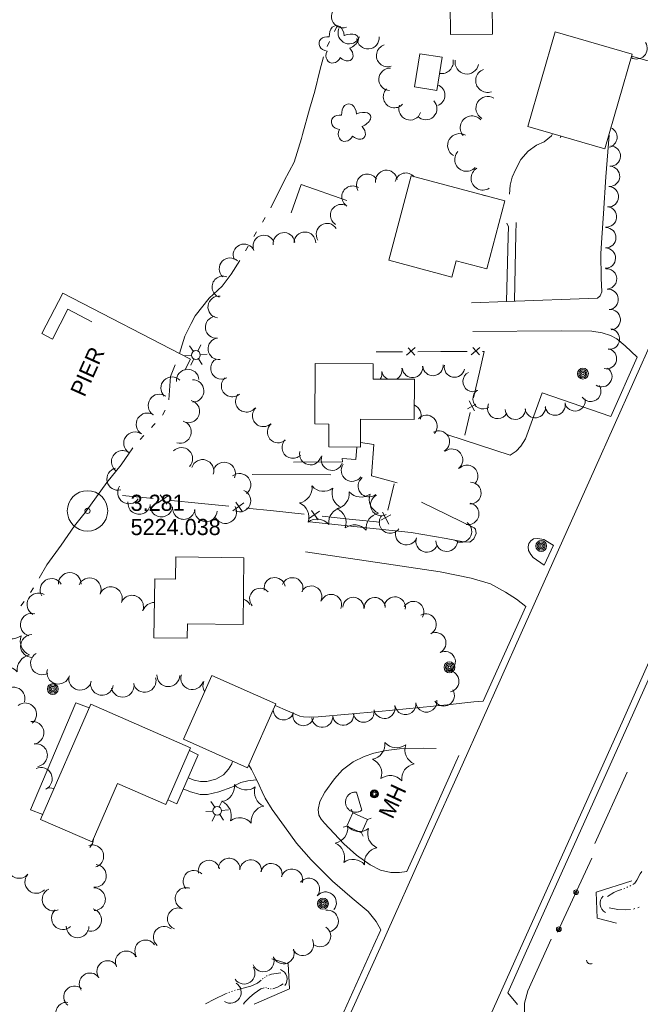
# Model space of a CAD drawing. Header units: feet. Extents: x 189933 to 191892, y 261782 to 262933.
# Tile 4 of 7: x 191139 to 191370, y 262130 to 262496. Entities that reach past the tile are written whole.
import ezdxf
from ezdxf.enums import TextEntityAlignment as Align

# ---------------------------------------------------------------- set-up
doc = ezdxf.new("R2010")
doc.units = ezdxf.units.FT
doc.header["$MEASUREMENT"] = 0
for name, pattern in [('DGN Style 3', [136.13208, 97.2372, -38.89488]), ('DGN Style 4', [155.676757, 77.78976, -38.89488, 0.097237, -38.89488]), ('DGN Style 5', [68.06604, 29.17116, -38.89488]), ('DGN Style 6', [184.945154, 0.097237, -38.89488, 68.06604, -38.89488, 0.097237, -38.89488])]:
    doc.linetypes.add(name, pattern=pattern)
for name, color, linetype, lineweight in [('E_BMGRD', 3, 'Egr', 0), ('E_DRN_Grate', 140, 'Continuous', 0), ('E_DWY', 3, 'DGN Style 3', 0), ('E_LAND_Vegetation', 20, 'Continuous', 0), ('E_MAP_PassPoints', 43, 'Continuous', 0), ('E_MISCPROP', 43, 'Continuous', 0), ('E_MISCPROP_HvyDash', 251, 'DGN Style 3', 13), ('E_MISCPROP_HvyLine', 251, 'Continuous', 13), ('E_MISCPROP_Railing', 43, 'Continuous', 0), ('E_PATH_Sidewalk', 3, 'DGN Style 5', 0), ('E_RDWY', 43, 'Continuous', 13), ('E_UTL_AboveGroundPipe', 43, 'DGN Style 4', 0), ('E_WTR', 251, 'DGN Style 6', 0), ('E_WTR_Dock_Pier', 251, 'DGN Style 3', 0), ('E_WTR_Text', 251, 'Continuous', 0)]:
    doc.layers.add(name, color=color, linetype=linetype, lineweight=lineweight)
doc.styles.add('Style-IGR_FONT_0', font='IGR_FONT_0.shx')
doc.linetypes.add('Egr', pattern='A,0.1,[13,dgnlstyle-ewdotudls.shx,S=0.0004,R=0,X=0,Y=0],0.1', length=0.2)

# ---------------------------------------------------------------- blocks, each defined once
blk = doc.blocks.new('PP_10')
at = {"layer": 'E_MAP_PassPoints', "color": 43, "linetype": 'Continuous', "lineweight": 0}
for radius in [7.5, 0.96]:
    blk.add_circle((0, 0), radius, dxfattribs=at)
blk = doc.blocks.new('CULVRT')
at = {"layer": 'E_MISCPROP_Railing', "color": 43, "linetype": 'Continuous', "lineweight": 0}
blk.add_arc((3.08, 2.31), 3.85, 216.8701, 323.1303, dxfattribs=at)
blk = doc.blocks.new('CULVRT_1')
at = {"layer": 'E_MISCPROP_Railing', "color": 43, "linetype": 'Continuous', "lineweight": 0}
blk.add_arc((3.03, 2.27), 3.79, 216.8701, 323.1304, dxfattribs=at)
blk = doc.blocks.new('MHO')
at = {"layer": 'E_DRN_Grate', "color": 12, "linetype": 'Continuous', "lineweight": 0}
for centre, radius in [((0.04, -0.06), 1.5), ((0.04, -0.06), 1.22), ((0.04, -0.07), 0.968), ((0.01, -0.08), 0.605)]:
    blk.add_circle(centre, radius, dxfattribs=at)
blk = doc.blocks.new('MHT')
at = {"layer": 'E_DRN_Grate', "color": 12, "linetype": 'Continuous', "lineweight": 0, "style": 'Style-IGR_FONT_0'}
blk.add_text('MH', height=6, rotation=0.0001, dxfattribs=at).set_placement((-0.35, -3.06), align=Align.CENTER)
blk = doc.blocks.new('POLE_3')
at = {"layer": 'E_MISCPROP', "color": 1, "linetype": 'Continuous', "lineweight": 0}
for radius in [2.02, 1.51, 1.01, 0.504]:
    blk.add_circle((0.03, -0.08), radius, dxfattribs=at)
blk = doc.blocks.new('POLE_2')
at = {"layer": 'E_MISCPROP', "color": 1, "linetype": 'Continuous', "lineweight": 0}
for radius in [2.02, 1.51, 1.01, 0.504]:
    blk.add_circle((0.03, -0.09), radius, dxfattribs=at)
blk = doc.blocks.new('LTP')
at = {"layer": 'E_MISCPROP', "color": 1, "linetype": 'Continuous', "lineweight": 0}
for p, q in [((-0.78, 1.46), (-1.98, 3.76)), ((-1.61, 0.09), (-4.22, 0.17)), ((0.86, 1.37), (2.22, 3.6)), ((1.66, 0), (4.18, -0.06)), ((-0.86, -1.4), (-2.22, -3.59)), ((0.78, -1.44), (2.02, -3.62))]:
    blk.add_line(p, q, dxfattribs=at)
blk.add_arc((0.02, 0.01), 1.64, 0, 360, dxfattribs=at)
blk = doc.blocks.new('TREE_3')
at = {"layer": 'E_LAND_Vegetation', "color": 94, "linetype": 'Continuous', "lineweight": 0}
for centre, major_axis, ratio in [((-1.07, 3.38), (0.91, -3.32), 0.782863), ((2.88, 1.66), (-3.52, -1.95), 0.691916), ((-3.74, -0.07), (3.29, -0.08), 0.832022), ((-1.48, -3.66), (1.2, 3.24), 0.716896), ((2.54, -2.64), (-3.34, 3.06), 0.560249)]:
    blk.add_ellipse(centre, major_axis=major_axis, ratio=ratio, start_param=1.570796, end_param=4.712389, dxfattribs=at)
blk = doc.blocks.new('PINEL')
at = {"layer": 'E_LAND_Vegetation', "color": 94, "linetype": 'Continuous', "lineweight": 0}
for centre, start, end in [((-8.23, 7.26), 275.2113, 0.9762), ((2.17, 10.66), 215.2113, 300.9762), ((10.31, 3.35), 155.2113, 240.9762), ((-10.49, -3.45), 335.2113, 60.9762), ((8.05, -7.36), 95.2113, 180.9762), ((-2.35, -10.75), 35.2113, 120.9762)]:
    blk.add_arc(centre, 5.72, start, end, dxfattribs=at)
blk = doc.blocks.new('PINEL_1')
at = {"layer": 'E_LAND_Vegetation', "color": 94, "linetype": 'Continuous', "lineweight": 0}
for centre, start, end in [((-8.23, 7.26), 275.2113, 0.9762), ((2.17, 10.66), 215.2113, 300.9762), ((10.31, 3.35), 155.2113, 240.9762), ((-10.49, -3.45), 335.2113, 60.9762), ((8.05, -7.36), 95.2113, 180.9762), ((-2.35, -10.75), 35.2113, 120.9762)]:
    blk.add_arc(centre, 5.72, start, end, dxfattribs=at)
blk = doc.blocks.new('PED')
at = {"layer": 'E_UTL_AboveGroundPipe', "color": 251, "linetype": 'Continuous', "lineweight": 13}
for p, q in [((-2.34, 2.71), (-3.29, 3.77)), ((3.06, 2.71), (4.02, 3.77)), ((-3.29, -4.35), (-2.34, -3.28)), ((4.02, -4.35), (3.06, -3.29))]:
    blk.add_line(p, q, dxfattribs=at)
at = {"layer": 'E_UTL_AboveGroundPipe', "color": 251, "linetype": 'Continuous', "lineweight": 13, "flags": 128}
blk.add_lwpolyline([(-2.34, -3.28), (3.06, -3.29), (3.06, 2.71), (-2.34, 2.71)], close=True, dxfattribs=at)
blk = doc.blocks.new('CULVRT_3')
at = {"layer": 'E_MISCPROP_Railing', "color": 43, "linetype": 'Continuous', "lineweight": 0}
blk.add_arc((1.24, 0.93), 1.55, 216.8692, 323.1294, dxfattribs=at)
blk = doc.blocks.new('PIER_2')
at = {"layer": 'E_WTR_Text', "color": 150, "linetype": 'Continuous', "lineweight": 0, "style": 'Style-IGR_FONT_0'}
blk.add_text('PIER', height=6, rotation=0.0002, dxfattribs=at).set_placement((-9.18, 0.25), align=Align.MIDDLE_LEFT)

msp = doc.modelspace()

# ---------------------------------------------------------------- linework, layer by layer
at = {"layer": 'E_BMGRD', "color": 2, "linetype": 'Continuous', "lineweight": 0, "flags": 128}
msp.add_lwpolyline([(191338.92, 262156.7), (191351.71, 262184.19)], dxfattribs=at)
at = {"layer": 'E_BMGRD', "color": 2, "linetype": 'Continuous', "lineweight": 13}
for centre, radius in [((191345.85, 262171.59), 0.883), ((191345.84, 262171.59), 0.445), ((191339.45, 262157.85), 0.883), ((191339.45, 262157.85), 0.445)]:
    msp.add_circle(centre, radius, dxfattribs=at)
at = {"layer": 'E_DWY', "color": 2, "linetype": 'DGN Style 3', "lineweight": 0, "flags": 128}
for points in [[(191410.11, 262462.93), (191406.08, 262465.08), (191400.84, 262468.43), (191396.67, 262471.06), (191390.99, 262474.37), (191383.64, 262477.04), (191366.44, 262481.95)], [(191355.09, 262408.66), (191355.41, 262414.56), (191356, 262423.56), (191356.89, 262437.13), (191358.2, 262452.6), (191358.07, 262452.84)], [(191355.09, 262408.66), (191355.2, 262399.56), (191355.45, 262394.53), (191354.78, 262392.96), (191353.76, 262392.08), (191320, 262390.96), (191306.99, 262390.37)], [(191307.52, 262379.8), (191340.35, 262379.99), (191351.69, 262379.87), (191355.49, 262379.23), (191358.67, 262378.25), (191360.94, 262376.99), (191364.09, 262374.49), (191368.55, 262370.18)], [(191298.27, 262341.45), (191321.39, 262333.88), (191323.65, 262335.36), (191325.38, 262337.23), (191327.05, 262339.88), (191333.22, 262356.97), (191358.74, 262348.16)], [(191246.83, 262309.06), (191284.66, 262305.17), (191297.61, 262302.93), (191304.06, 262301.71), (191306.45, 262301.6), (191307.95, 262302.73), (191308.79, 262304.82), (191308.53, 262306.32), (191307.99, 262306.85), (191288.4, 262316.43)], [(191337.41, 262300.48), (191333.87, 262302.6), (191331.6, 262302.93), (191330.1, 262302.81), (191329.01, 262302), (191328.36, 262301.01), (191328.02, 262299.83), (191328.2, 262298.48), (191329.04, 262296.95), (191329.92, 262295.87), (191334.07, 262293.04)], [(191327.19, 262277.7), (191323.77, 262280.37), (191319.6, 262283.01), (191314.02, 262286.03), (191306.92, 262288.15), (191295.41, 262290.49), (191277.88, 262293.16), (191245.39, 262297.98)], [(191311.4, 262242.51), (191307.85, 262242.25), (191298.05, 262241.19), (191272.62, 262238.69), (191250.12, 262236.64), (191246.95, 262236.54), (191244.63, 262236.72), (191243.31, 262236.97), (191234.14, 262240.85)], [(191283.04, 262179.27), (191280.34, 262178.89), (191277.02, 262178.85), (191273.27, 262179.78), (191269.36, 262181.78), (191264.32, 262185.29), (191259.58, 262189.53), (191252.49, 262197.2), (191251.14, 262198.76), (191250.3, 262200.21), (191250.07, 262202.28), (191250.7, 262205.29), (191252.53, 262208.68), (191256.17, 262213.73), (191259.09, 262216.99), (191263.12, 262219.98), (191267.15, 262221.95), (191270.8, 262223.25), (191275.34, 262224.26), (191280.27, 262224.86), (191289.06, 262225.04), (191294.27, 262224.94), (191297.99, 262224.37), (191302.34, 262222.33)], [(191273.31, 262157.61), (191271.66, 262160.67), (191268.7, 262164.41), (191262.68, 262169.35), (191255.4, 262175.71), (191247.49, 262183.61), (191242.1, 262189.82), (191237.57, 262195.96), (191232.97, 262202.24), (191230.4, 262206.51), (191229.35, 262208.89), (191228.14, 262211.39), (191226.67, 262214.45), (191225.38, 262217.16), (191224.3, 262218.76)], [(191418.24, 262093.73), (191416.9, 262093.96), (191421.31, 262117.84), (191379.47, 262124.08), (191375.17, 262116.31), (191372.08, 262111.45), (191370.46, 262110.1), (191369.25, 262109.86), (191367.44, 262109.86), (191365.98, 262110.11), (191338.94, 262119.97), (191332.57, 262122.94), (191329.17, 262124.83), (191325.52, 262128.16), (191320.52, 262134.19)]]:
    msp.add_lwpolyline(points, dxfattribs=at)
at = {"layer": 'E_LAND_Vegetation', "color": 94, "linetype": 'Continuous', "lineweight": 0}
for centre, radius, start, end in [((191259.2, 262496.67), 4.15, 109.638, 289.638), ((191261.63, 262490.69), 4.15, 157.9102, 337.9102), ((191268.61, 262488.82), 4.15, 184.4846, 4.4846), ((191275.87, 262482.19), 4.15, 107.869, 287.869), ((191368.33, 262484.88), 3.97, 239.2417, 32.6057), ((191276.77, 262473.38), 4.15, 87.6959, 267.6959), ((191295.88, 262479.91), 4.39, 260.1922, 9.5581), ((191305.31, 262479.74), 4.39, 169.5431, 349.5431), ((191312.96, 262472.91), 4.39, 109.7384, 289.7384), ((191292.99, 262467.51), 4.15, 291.174, 69.4298), ((191278.43, 262466.96), 4.15, 136.7515, 316.7515), ((191313.07, 262462.64), 4.39, 59.12, 239.12), ((191284.21, 262462.4), 4.15, 160.8523, 340.8523), ((191290.04, 262462.51), 4.15, 223.7725, 43.7725), ((191307.2, 262455.4), 4.39, 41.3531, 221.3531), ((191302.55, 262448.83), 4.39, 59.4825, 239.4825), ((191357.32, 262451.86), 3.79, 283.1513, 67.1628), ((191358.57, 262444.9), 3.79, 267.8954, 87.8954), ((191305.18, 262443.62), 4.39, 137.1231, 317.1231), ((191358.27, 262437.35), 3.79, 266.8868, 86.8868), ((191268.32, 262434.19), 4.03, 31.0466, 211.0466), ((191275.42, 262435.62), 4.03, 8.3584, 188.3584), ((191282.66, 262434.59), 4.03, 40.2029, 167.9459), ((191311.28, 262436.65), 4.39, 121.7402, 301.7402), ((191262.9, 262429.76), 4.03, 57.979, 237.979), ((191357.86, 262429.78), 3.79, 266.8868, 86.8868), ((191310.69, 262426.05), 4.39, 67.3352, 82.8733), ((191258.65, 262422.93), 4.03, 58.3827, 238.3827), ((191357.14, 262422.32), 3.79, 263.8653, 83.8653), ((191253.4, 262415.87), 4.03, 32.1235, 212.1235), ((191229.92, 262411.47), 4.03, 24.0716, 204.0716), ((191237.39, 262412.44), 4.03, 7.796, 187.796), ((191245.17, 262412.65), 4.03, 359.7167, 179.7167), ((191356.89, 262414.59), 3.79, 268.879, 88.879), ((191222.55, 262408.19), 4.03, 24.0716, 204.0716), ((191356.74, 262407.01), 3.79, 268.879, 88.879), ((191217.4, 262403.04), 4.03, 46.5448, 226.5448), ((191357.19, 262399.29), 3.79, 273.8117, 93.8117), ((191214.71, 262396.29), 4.03, 69.4125, 249.4125), ((191357.77, 262391.67), 3.79, 275.7814, 95.7814), ((191213.19, 262388.85), 4.03, 82.557, 262.557), ((191358.54, 262384.13), 3.79, 275.7814, 95.7814), ((191212.23, 262381.33), 4.03, 97.0841, 277.0841), ((191358.26, 262376.99), 3.79, 262.8474, 82.8474), ((191213.23, 262373.33), 4.03, 97.0841, 277.0841), ((191357.13, 262369.69), 3.79, 256.9128, 76.9128), ((191214.22, 262366.09), 4.03, 119.5581, 299.5581), ((191201.66, 262361.57), 4.17, 4.4849, 184.4849), ((191270, 262364.26), 3.79, 324.7466, 9.7963), ((191277.48, 262365.55), 3.79, 189.7963, 247.0542), ((191277.48, 262365.55), 3.79, 292.3773, 9.7963), ((191285.12, 262366.43), 3.79, 186.0714, 6.0714), ((191292.72, 262367.14), 3.79, 184.473, 4.473), ((191300.7, 262366.55), 3.79, 168.5431, 348.5431), ((191307.63, 262361.18), 3.79, 116.8672, 296.8672), ((191355.42, 262363), 3.79, 236.1887, 56.1887), ((191195.84, 262358.75), 4.17, 45.213, 225.213), ((191203.49, 262357.71), 4.17, 271.5466, 91.5466), ((191218.18, 262359.53), 4.03, 131.1351, 311.1351), ((191311.3, 262354.81), 3.79, 123.827, 303.827), ((191351.3, 262357.53), 3.79, 214.4936, 34.4936), ((191191.13, 262352.31), 4.17, 55.5514, 235.5514), ((191201.89, 262350.08), 4.17, 256.0429, 76.0429), ((191223.44, 262353.87), 4.03, 140.9503, 320.9503), ((191338.05, 262352.43), 3.79, 192.1338, 12.1338), ((191345.46, 262354.02), 3.79, 192.1338, 12.1338), ((191186.7, 262345.33), 4.17, 58.009, 238.009), ((191229.73, 262348.46), 4.03, 133.4723, 313.4723), ((191284.29, 262348.7), 4.03, 338.918, 67.9036), ((191316.74, 262351.19), 3.79, 152.7259, 332.7259), ((191323.28, 262350.92), 3.79, 181.9539, 1.9539), ((191330.69, 262351.5), 3.79, 186.7663, 6.7663), ((191198.8, 262342.44), 4.17, 253.7561, 73.7561), ((191290.28, 262344.66), 4.03, 317.4615, 137.4615), ((191182.05, 262338.3), 4.17, 55.4305, 235.4305), ((191235.26, 262342.46), 4.03, 130.3887, 310.3887), ((191294.86, 262338.86), 4.03, 299.7608, 119.7608), ((191240.69, 262336.72), 4.03, 135.2466, 315.2466), ((191177.48, 262331.39), 4.17, 57.3606, 237.3606), ((191199.31, 262332.51), 4.17, 315.6464, 135.6464), ((191247.21, 262334.28), 4.03, 167.3785, 347.3785), ((191299.75, 262332.14), 4.03, 307.5863, 127.5863), ((191207.14, 262328.03), 4.17, 342.4162, 162.4162), ((191215.19, 262327.05), 4.17, 337.916, 157.916), ((191255.25, 262332.23), 4.03, 160.0323, 340.0323), ((191175.8, 262324.98), 4.17, 103.6964, 283.6964), ((191262.7, 262328.16), 4.03, 144.6749, 324.6749), ((191305.4, 262326.09), 4.03, 314.2837, 134.2837), ((191220.89, 262322.87), 4.17, 308.1691, 128.1691), ((191268.95, 262322.36), 4.03, 128.1723, 308.1723), ((191179.81, 262319.96), 4.17, 145.6173, 325.6173), ((191220.87, 262316.96), 4.17, 246.4998, 66.4998), ((191306.57, 262319.79), 4.03, 268.0249, 88.0249), ((191183.6, 262316.06), 4.17, 173.5178, 353.5178), ((191273.56, 262315.36), 4.03, 117.1012, 297.1012), ((191191.89, 262315.11), 4.17, 173.5178, 353.5178), ((191200.19, 262314.17), 4.17, 173.5178, 353.5178), ((191208.37, 262313.32), 4.17, 176.9831, 356.9831), ((191215.64, 262312.68), 4.17, 209.4272, 29.4272), ((191305.75, 262312.08), 4.03, 259.2211, 79.2211), ((191276.8, 262308.9), 4.03, 142.6554, 322.6554), ((191282.85, 262304.55), 4.03, 160.3359, 340.3359), ((191303.1, 262305.54), 4.03, 234.2394, 54.2394), ((191290.44, 262301.84), 4.03, 160.3359, 340.3359), ((191297.82, 262302.12), 4.03, 181.411, 1.411), ((191151.09, 262283.78), 4.24, 31.4728, 211.4728), ((191157.85, 262285.99), 4.24, 0.0814, 180.0814), ((191165.21, 262284.03), 4.24, 337.0724, 157.0724), ((191233.94, 262284.5), 3.92, 10.8229, 190.8229), ((191240.52, 262284.45), 3.92, 339.6074, 159.6074), ((191173.07, 262280.72), 4.24, 338.2772, 158.2772), ((191228.56, 262280.52), 3.92, 41.598, 221.598), ((191247.51, 262281.38), 3.92, 333.7002, 153.7002), ((191146.24, 262278.42), 4.24, 60.4596, 240.4596), ((191180.96, 262277.58), 4.24, 338.2772, 158.2772), ((191221.28, 262276.59), 3.92, 27.0988, 74.241), ((191254.88, 262278.25), 3.92, 339.706, 159.706), ((191263.12, 262277.16), 3.92, 356.9394, 176.9394), ((191271.11, 262277.11), 3.92, 2.2754, 182.2754), ((191278.56, 262277.34), 3.92, 350.4456, 170.4456), ((191189.15, 262274.89), 4.24, 88.449, 162.2899), ((191285.42, 262275.66), 3.92, 329.2656, 149.2656), ((191143.74, 262270.89), 4.24, 75.3025, 255.3025), ((191290.04, 262271.02), 3.92, 297.7833, 117.7833), ((191143.83, 262262.99), 4.24, 91.5708, 271.5708), ((191293.64, 262264.11), 3.92, 296.2834, 116.2834), ((191147.55, 262256.58), 4.24, 121.0472, 301.0472), ((191297.11, 262257.09), 3.92, 296.2834, 116.2834), ((191153.6, 262253.11), 4.24, 164.3435, 344.3435), ((191161.69, 262250.85), 4.24, 166.9512, 346.9512), ((191185.64, 262250.08), 4.24, 195.4335, 15.4335), ((191194.44, 262252.15), 4.24, 178.2763, 358.2763), ((191203.34, 262251.05), 4.24, 162.3451, 342.3451), ((191298.46, 262249.89), 3.92, 280.7028, 100.7028), ((191136.99, 262243.47), 4.22, 342.8469, 162.8469), ((191169.81, 262248.97), 4.24, 171.3133, 351.3133), ((191177.47, 262248.24), 4.24, 192.2018, 12.2018), ((191211.53, 262248.24), 4.24, 157.3335, 210.7349), ((191296.76, 262244.63), 3.92, 211.8328, 31.8328), ((191141.27, 262237.63), 4.22, 307.7122, 127.7122), ((191274.7, 262240), 3.92, 190.2737, 10.2736), ((191282.5, 262241.4), 3.92, 187.2086, 7.2086), ((191290.27, 262242.38), 3.92, 187.2086, 7.2086), ((191237.28, 262239.46), 3.92, 184.4193, 337.9143), ((191244.58, 262237.34), 3.92, 165.0403, 345.0403), ((191251.6, 262236.74), 3.92, 185.5806, 5.5806), ((191259.4, 262237.5), 3.92, 185.5806, 5.5806), ((191266.99, 262238.6), 3.92, 190.2737, 10.2736), ((191143.99, 262230.78), 4.22, 278.9453, 98.9453), ((191145.31, 262222.45), 4.22, 278.9453, 98.9453), ((191147.11, 262213.7), 4.22, 295.3086, 115.3086), ((191150.71, 262206.07), 4.22, 71.9093, 115.3086), ((191166.21, 262184.96), 4.22, 288.5143, 108.5143), ((191162.43, 262191.39), 4.22, 311.9339, 359.6784), ((191139.02, 262180.98), 4.22, 138.8782, 318.8782), ((191167.21, 262177.65), 4.22, 263.3832, 83.3832), ((191209.55, 262179.45), 4.02, 11.3258, 191.3258), ((191217.03, 262180.2), 4.02, 356.1103, 176.1103), ((191225.03, 262179.6), 4.02, 355.3881, 175.3881), ((191232.68, 262178.24), 4.02, 347.6827, 167.6827), ((191145.41, 262175.39), 4.22, 137.2475, 317.2475), ((191203.94, 262175.66), 4.02, 42.9606, 222.9606), ((191240.33, 262176.19), 4.02, 343.8235, 163.8235), ((191246.59, 262172.76), 4.02, 320.8756, 140.8756), ((191151.84, 262168.88), 4.22, 114.5501, 294.5501), ((191166.84, 262168.98), 4.22, 270.9815, 90.9815), ((191201.02, 262169.26), 4.02, 69.8527, 249.8527), ((191252.83, 262167.68), 4.02, 320.8756, 140.8756), ((191155.3, 262161.93), 4.22, 132.7147, 312.7147), ((191165.4, 262161.29), 4.22, 254.9728, 74.9728), ((191198.13, 262161.72), 4.02, 68.8797, 248.8797), ((191253.56, 262160.93), 4.02, 279.5212, 99.5212), ((191160.74, 262158.92), 4.22, 179.2836, 359.2836), ((191192.89, 262154.88), 4.02, 50.1888, 230.1888), ((191250.72, 262155.34), 4.02, 235.8209, 55.8209), ((191186.02, 262149.82), 4.02, 33.9262, 213.9262), ((191244.37, 262152.11), 4.02, 207.5765, 27.5765), ((191178.82, 262145.74), 4.02, 26.5455, 206.5455), ((191237.19, 262149), 4.02, 201.2354, 21.2354), ((191171.94, 262142.12), 4.02, 34.3563, 214.3563), ((191229.69, 262146.08), 4.02, 201.2354, 21.2354), ((191165.37, 262137.57), 4.02, 36.0159, 216.0159), ((191222.59, 262141.51), 4.02, 214.2258, 34.2258), ((191217.5, 262134.42), 4.02, 237.6074, 57.6074), ((191159.63, 262132.75), 4.02, 51.1624, 231.1624), ((191156.68, 262126.71), 4.02, 82.8921, 262.8921)]:
    msp.add_arc(centre, radius, start, end, dxfattribs=at)
at = {"layer": 'E_MISCPROP_HvyDash', "color": 230, "linetype": 'DGN Style 3', "lineweight": 13, "flags": 128}
for points in [[(191165.06, 262239.99), (191160.14, 262241.94), (191143.31, 262202.12), (191147.85, 262200.5)], [(191194.28, 262205.85), (191197.59, 262204.4), (191205.51, 262222.6), (191202.27, 262224.19)]]:
    msp.add_lwpolyline(points, dxfattribs=at)
at = {"layer": 'E_MISCPROP_HvyLine', "color": 230, "linetype": 'Continuous', "lineweight": 13, "flags": 128}
for points in [[(191299.16, 262501.42), (191314.67, 262501.56), (191314.77, 262490.1), (191299.26, 262489.97)], [(191366.66, 262482.75), (191366.66, 262482.75), (191356.57, 262447.61), (191356.57, 262447.61), (191327.99, 262455.82), (191327.99, 262455.82), (191338.08, 262490.96), (191366.66, 262482.75)], [(191294.11, 262469.27), (191296.1, 262481.55), (191296.1, 262481.55), (191296.1, 262481.55), (191287.82, 262482.9), (191287.82, 262482.9), (191285.82, 262470.62), (191294.11, 262469.27)], [(191319.4, 262428.24), (191284.61, 262437.5), (191284.61, 262437.5), (191276.29, 262406.19), (191299.67, 262399.97), (191299.67, 262399.97), (191301.29, 262406.04), (191301.29, 262406.04), (191312.69, 262403.01), (191319.4, 262428.24)], [(191285.78, 262347.09), (191265.85, 262347.18), (191265.8, 262336.83), (191254.03, 262336.89), (191254.07, 262345.4), (191248.81, 262345.43), (191248.93, 262367.84), (191248.93, 262367.84), (191270.54, 262367.73), (191270.54, 262367.73), (191270.54, 262367.73), (191270.52, 262362.08), (191270.52, 262362.08), (191285.86, 262362.01), (191285.86, 262362.01)], [(191222.54, 262295.73), (191197.18, 262296.05), (191197.08, 262287.8), (191197.08, 262287.8), (191197.08, 262287.8), (191189.38, 262287.9), (191189.38, 262287.9), (191189.1, 262266.08), (191201.5, 262265.93), (191201.5, 262265.93), (191201.57, 262271.29), (191201.57, 262271.29), (191201.57, 262271.29), (191222.23, 262271.02), (191222.23, 262271.02)], [(191223.88, 262217.81), (191200.03, 262228.43), (191200.03, 262228.43), (191210.56, 262252.1), (191210.56, 262252.1), (191234.42, 262241.48), (191234.42, 262241.48)], [(191165.67, 262241.4), (191165.67, 262241.4), (191202.73, 262225.25), (191202.73, 262225.25), (191193.52, 262204.11), (191175.6, 262211.91), (191175.6, 262211.91), (191175.6, 262211.91), (191166.17, 262190.28), (191166.17, 262190.28), (191147.03, 262198.62), (191165.67, 262241.4)]]:
    msp.add_lwpolyline(points, close=True, dxfattribs=at)
at = {"layer": 'E_MISCPROP_Railing', "color": 43, "linetype": 'Continuous', "lineweight": 0}
for p, q in [((191286.08, 262373.77), (191282.89, 262370.96)), ((191285.95, 262370.97), (191283.53, 262373.7)), ((191310.1, 262373.88), (191306.9, 262371.07)), ((191309.96, 262371.08), (191307.54, 262373.81)), ((191308.17, 262350.28), (191306.18, 262354.04)), ((191305.48, 262351.06), (191308.69, 262352.79)), ((191194.45, 262318.91), (191190.38, 262316.02)), ((191193.95, 262315.66), (191191.45, 262319.14)), ((191222.52, 262316.11), (191218.45, 262313.22)), ((191222.02, 262312.86), (191219.53, 262316.34)), ((191250.59, 262313.09), (191246.5, 262310.23)), ((191250.07, 262309.85), (191247.59, 262313.34)), ((191277.12, 262311.74), (191273.33, 262309.74)), ((191273.97, 262312.68), (191276.28, 262308.25))]:
    msp.add_line(p, q, dxfattribs=at)
at = {"layer": 'E_MISCPROP_Railing', "color": 43, "linetype": 'Continuous', "lineweight": 0, "flags": 128}
for points in [[(191281.42, 262372.25), (191271.66, 262372.2)], [(191295.67, 262372.31), (191287.09, 262372.27)], [(191305.43, 262372.35), (191295.67, 262372.31)], [(191309.98, 262364.68), (191311.77, 262372.39), (191311.1, 262372.38)], [(191307.77, 262355.17), (191309.98, 262364.68)], [(191304.54, 262341.29), (191306.48, 262349.65)], [(191278.31, 262323.21), (191275.96, 262313.41)], [(191188.81, 262317.71), (191177.4, 262318.84)], [(191205.48, 262316.04), (191195.44, 262317.04)], [(191216.88, 262314.9), (191205.48, 262316.04)], [(191233.54, 262313.15), (191223.51, 262314.23)], [(191244.94, 262311.93), (191233.54, 262313.15)], [(191261.59, 262310.14), (191251.57, 262311.22)], [(191272.99, 262308.92), (191261.59, 262310.14)]]:
    msp.add_lwpolyline(points, dxfattribs=at)
at = {"layer": 'E_MISCPROP_Railing', "color": 43, "linetype": 'Continuous', "lineweight": 13, "flags": 128}
for points in [[(191360.84, 262160.08), (191353.7, 262161.9), (191353.37, 262171.62), (191366.61, 262175.83)], [(191226.36, 262130.06), (191239.41, 262135.7), (191238.9, 262144.97), (191232.91, 262146.81)]]:
    msp.add_lwpolyline(points, dxfattribs=at)
at = {"layer": 'E_PATH_Sidewalk', "color": 2, "linetype": 'DGN Style 5', "lineweight": 0, "flags": 128}
for points in [[(191337.13, 262453.19), (191336.69, 262452.45), (191334.05, 262450.23), (191331.19, 262448.99), (191328.12, 262446.73), (191325.4, 262443.63), (191323.44, 262440.08), (191322.1, 262437.02), (191321.38, 262434.15), (191321.09, 262430.52), (191320.67, 262427.6), (191320.67, 262427.53), (191319.27, 262427.74)], [(191323.02, 262391.06), (191323.53, 262415.99), (191323.74, 262423.44), (191323.77, 262429.43), (191324.14, 262433.06), (191325.17, 262437.4), (191327.08, 262441.52), (191328.84, 262443.97), (191331.17, 262445.52), (191333.99, 262446.4), (191336.91, 262447.85), (191338.49, 262449.78), (191340.27, 262452.29)], [(191320, 262390.96), (191320.65, 262414.97), (191320.8, 262418.59), (191319.83, 262420.82), (191318.82, 262422.69), (191318.19, 262423.68)], [(191279.45, 262323.62), (191269.87, 262326.19), (191270.76, 262337.8), (191265.81, 262338.54)], [(191264.49, 262336.84), (191264.12, 262332.3), (191258.98, 262332.55), (191259.14, 262331.34), (191216.22, 262331.15), (191215.92, 262326.65), (191259.74, 262326.55), (191261.33, 262324.58), (191264.39, 262322.36), (191266.81, 262321.04), (191270.01, 262319.7), (191274.36, 262318.6), (191278.47, 262317.69)], [(191326.71, 262127.08), (191326.71, 262130.36), (191328, 262135.01), (191340.36, 262162.4), (191367.52, 262221.97), (191373.88, 262233.95), (191379.24, 262241.87), (191385.75, 262249.96), (191389.27, 262255.72), (191391.22, 262259.41), (191392.25, 262263.75), (191392.64, 262269.84), (191393.12, 262276.66), (191393.96, 262281.64), (191396.5, 262288.76), (191404.87, 262306.43)], [(191385.74, 262279.73), (191385.5, 262268.92), (191384.97, 262264.55), (191384.04, 262260.79), (191382.24, 262257.05), (191378.47, 262251.7), (191367.16, 262238.04)], [(191218.32, 262220.29), (191217.98, 262219.28), (191216.76, 262217.31), (191214.91, 262215.21), (191212.14, 262213.62), (191208.75, 262212.71), (191206.37, 262212.67), (191204.03, 262213.13), (191201.81, 262214.11)], [(191200.01, 262209.96), (191202.63, 262208.91), (191206.25, 262207.82), (191208.99, 262207.82), (191213.17, 262208.87), (191218.01, 262210.62), (191221.42, 262212.26), (191223.96, 262212.96), (191227.24, 262213.26)], [(191266.29, 262202.06), (191264.3, 262208.77)]]:
    msp.add_lwpolyline(points, dxfattribs=at)
msp.add_lwpolyline([(191260.71, 262428.38), (191243.81, 262434.38), (191238.88, 262420.47), (191255.77, 262414.47)], close=True, dxfattribs=at)
at = {"layer": 'E_PATH_Sidewalk', "color": 2, "linetype": 'DGN Style 5', "lineweight": 0, "extrusion": (0, 0, -1)}
msp.add_arc((-191263.98, 262205.03), 3.75, 232.1333, 94.7871, dxfattribs=at)
at = {"layer": 'E_RDWY', "color": 30, "linetype": 'Continuous', "lineweight": 13, "flags": 128}
for points in [[(191670.1, 262924.92), (191659.54, 262898.91), (191641.31, 262857.38), (191622.08, 262813.99), (191606.92, 262779.77), (191589.44, 262741.36), (191567.42, 262691.95), (191545.85, 262643.93), (191523.63, 262594.11), (191502.72, 262547.05), (191479.69, 262496.11), (191456.23, 262443.49), (191431.59, 262388.58), (191413.22, 262347.12), (191385.77, 262285.92), (191363.45, 262235.87), (191344.14, 262192.87), (191324.72, 262149.69), (191304.36, 262104.19), (191288.27, 262068.14), (191267.61, 262022.1), (191254.78, 261993.35), (191244.66, 261971.04)], [(191195.53, 261977.49), (191214.15, 262019.18), (191234.6, 262065.03), (191254.08, 262108.83), (191273.07, 262150.95), (191290.85, 262190.57), (191303.5, 262218.81), (191325.5, 262267.82), (191352.72, 262328.5), (191374.55, 262377.5), (191399.66, 262433.5), (191417.87, 262474.11), (191449.66, 262544.72), (191478.78, 262610.61), (191499.96, 262657.13), (191517.14, 262695.81), (191543.77, 262755.37), (191570.64, 262815.45), (191589.93, 262858.24), (191614.43, 262915.01)], [(191358.74, 262348.16), (191368.55, 262370.18)], [(191406.88, 262326.87), (191388.05, 262284.9), (191365.74, 262234.85), (191346.42, 262191.85), (191327, 262148.67), (191320.52, 262134.19)], [(191334.07, 262293.04), (191337.42, 262300.49)], [(191311.4, 262242.51), (191323.22, 262268.84), (191327.19, 262277.7)], [(191283.04, 262179.27), (191288.57, 262191.59), (191301.22, 262219.83), (191302.34, 262222.33)], [(191223.58, 262046.45), (191232.32, 262066.04), (191251.8, 262109.85), (191270.79, 262151.98), (191273.31, 262157.61)]]:
    msp.add_lwpolyline(points, dxfattribs=at)
at = {"layer": 'E_WTR', "color": 150, "linetype": 'Continuous', "lineweight": 0, "flags": 128}
for points in [[(191256.13, 262491.12), (191257.03, 262492.97)], [(191253.42, 262485.58), (191254.33, 262487.42)], [(191244.3, 262452.92), (191246.84, 262462.29), (191248.83, 262469.02), (191250.76, 262476.67), (191252.04, 262481.72)], [(191232.49, 262425.65), (191237.43, 262435.73), (191241.14, 262442.59), (191243.9, 262451.44), (191244.3, 262452.92)], [(191229.37, 262420.33), (191230.45, 262422.08)], [(191226.16, 262415.06), (191226.64, 262415.89), (191227.21, 262416.82)], [(191223.07, 262409.72), (191224.1, 262411.5)], [(191202.91, 262382.69), (191204.38, 262385.59), (191209.58, 262392.11), (191214.48, 262396.54), (191217.84, 262400.99), (191220.99, 262406.16)], [(191198.54, 262371.59), (191200.58, 262378.06), (191202.91, 262382.69)], [(191194.64, 262354.35), (191195.31, 262363.11), (191196.97, 262367.33)], [(191192.32, 262348.69), (191193.22, 262350.54)], [(191188.16, 262344.14), (191189.02, 262345.09), (191189.55, 262345.66)], [(191183.97, 262339.61), (191185.37, 262341.12)], [(191163.51, 262312.56), (191165.6, 262315.3), (191171.58, 262323.73), (191176.91, 262330.26), (191181.23, 262336.54)], [(191146.48, 262288.13), (191149.28, 262293.1), (191154.68, 262300.43), (191159.62, 262307.66), (191163.07, 262311.98), (191163.51, 262312.56)], [(191143.29, 262282.84), (191144.39, 262284.59)], [(191139.65, 262277.86), (191140.91, 262279.5)], [(191366.92, 262174.48), (191367.69, 262175), (191368.47, 262176.06), (191369.72, 262178.36), (191370.34, 262179.28)], [(191365.85, 262173.89), (191366.22, 262174.06)], [(191357.52, 262169.96), (191359.87, 262171.48), (191361.55, 262172.18), (191362.85, 262172.54)], [(191363.62, 262172.82), (191363.99, 262173)], [(191364.73, 262173.36), (191364.87, 262173.43), (191365.1, 262173.54)], [(191366.1, 262165.17), (191364.19, 262165.02), (191361.35, 262165.23), (191358.11, 262165.76)], [(191367.72, 262165.49), (191367.19, 262165.33)], [(191369.28, 262166.02), (191369.1, 262165.89), (191368.79, 262165.79)], [(191231.74, 262140.82), (191232.78, 262141.2), (191236.17, 262141.64)], [(191225.03, 262136.74), (191227.55, 262137.76), (191228.88, 262138.98)], [(191229.34, 262139.4), (191229.37, 262139.42), (191229.6, 262139.58)], [(191230.11, 262139.93), (191230.37, 262140.11)], [(191230.88, 262140.46), (191231.01, 262140.54), (191231.16, 262140.6)], [(191233.23, 262135.66), (191233.3, 262135.66), (191234.98, 262136.35), (191236.1, 262136.96), (191237.14, 262137.56)], [(191211.55, 262131.92), (191215.73, 262133.89), (191216.28, 262134.1)], [(191216.95, 262134.34), (191217.29, 262134.47)], [(191217.96, 262134.72), (191218.3, 262134.84)], [(191218.97, 262135.08), (191219.32, 262135.18)], [(191220.01, 262135.37), (191221.68, 262135.83), (191225.03, 262136.74)], [(191222.36, 262129.98), (191222.78, 262130.59), (191224.66, 262132.64), (191226.29, 262133.94)], [(191226.29, 262133.94), (191228.79, 262135.69), (191230.02, 262136.14)], [(191230.59, 262136.16), (191230.88, 262136.08)], [(191231.45, 262135.9), (191231.74, 262135.82)], [(191232.33, 262135.73), (191232.63, 262135.71)], [(191208.19, 262130.2), (191211.55, 262131.92)]]:
    msp.add_lwpolyline(points, dxfattribs=at)
at = {"layer": 'E_WTR_Dock_Pier', "color": 150, "linetype": 'DGN Style 3', "lineweight": 0, "flags": 128}
msp.add_lwpolyline([(191202.63, 262369.46), (191155.31, 262394.04), (191147.48, 262378.96), (191151.42, 262376.91), (191157.18, 262388), (191200.56, 262365.46)], close=True, dxfattribs=at)

# ---------------------------------------------------------------- block references
at = {"layer": 'E_DRN_Grate', "color": 12, "linetype": 'Continuous', "lineweight": 0, "xscale": 0.9999992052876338, "yscale": 0.9999992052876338, "zscale": 0.9999992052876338, "rotation": 65.13250698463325}
for name, p in [('MHT', (191277.75, 262205.69)), ('MHO', (191270.89, 262208.07))]:
    msp.add_blockref(name, p, dxfattribs=at)
at = {"layer": 'E_LAND_Vegetation', "color": 94, "linetype": 'Continuous', "lineweight": 0, "xscale": 0.9999999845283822, "yscale": 0.9999999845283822, "zscale": 0.9999999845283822, "rotation": 65.60420370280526}
for name, p in [('TREE_3', (191257.32, 262486.05)), ('TREE_3', (191261.9, 262456.96)), ('PINEL', (191250.92, 262315.37)), ('PINEL', (191264.74, 262313.23)), ('PINEL', (191135.17, 262260.62)), ('PINEL_1', (191277.99, 262220.17)), ('PINEL', (191222.12, 262204.5)), ('PINEL', (191264.17, 262189.05))]:
    msp.add_blockref(name, p, dxfattribs=at)
at = {"layer": 'E_MAP_PassPoints', "color": 43, "linetype": 'Continuous', "lineweight": 0, "xscale": 1.000000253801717, "yscale": 1.000000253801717, "zscale": 1.000000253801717, "rotation": 0.04082111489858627}
msp.add_blockref('PP_10', (191164.43, 262313.16), dxfattribs=at)
at = {"layer": 'E_MISCPROP', "color": 1, "linetype": 'Continuous', "lineweight": 0, "xscale": 0.9999999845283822, "yscale": 0.9999999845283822, "zscale": 0.9999999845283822, "rotation": 65.60420370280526}
for name, p in [('LTP', (191204.68, 262370.99)), ('POLE_2', (191348.3, 262364.13)), ('POLE_2', (191332.82, 262300.13)), ('POLE_2', (191298.75, 262255.09)), ('POLE_3', (191151.46, 262247.02)), ('LTP', (191212.6, 262201.79)), ('POLE_3', (191251.78, 262167.34))]:
    msp.add_blockref(name, p, dxfattribs=at)
at = {"layer": 'E_MISCPROP_Railing', "color": 43, "linetype": 'Continuous', "lineweight": 0}
for name, p, xscale, yscale, zscale, rotation in [('CULVRT_1', (191355.87, 262170.09), 1.000001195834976, 1.000001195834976, 1.000001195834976, 278.5637207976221), ('CULVRT_3', (191349.72, 262146.31), 1.000000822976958, 1.000000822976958, 1.000000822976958, 331.1478391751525), ('CULVRT', (191237.72, 262136.94), 0.9999984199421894, 0.9999984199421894, 0.9999984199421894, 105.2670528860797)]:
    msp.add_blockref(name, p, dxfattribs=dict(at, xscale=xscale, yscale=yscale, zscale=zscale, rotation=rotation))
at = {"layer": 'E_UTL_AboveGroundPipe', "color": 251, "linetype": 'Continuous', "lineweight": 13, "xscale": 0.9999999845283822, "yscale": 0.9999999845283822, "zscale": 0.9999999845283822, "rotation": 65.60420370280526}
msp.add_blockref('PED', (191264.17, 262197.17), dxfattribs=at)
at = {"layer": 'E_WTR_Text', "color": 150, "linetype": 'Continuous', "lineweight": 0, "xscale": 0.9999995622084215, "yscale": 0.9999995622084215, "zscale": 0.9999995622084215, "rotation": 65.91815272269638}
msp.add_blockref('PIER_2', (191164.54, 262364.64), dxfattribs=at)

# ---------------------------------------------------------------- texts
at = {"layer": 'E_MAP_PassPoints', "color": 43, "linetype": 'Continuous', "lineweight": 0, "style": 'Style-IGR_FONT_0'}
for s, p in [('3.281', (191180.43, 262313.17)), ('5224.038', (191180.44, 262304.17))]:
    msp.add_text(s, height=6, rotation=0.0407, dxfattribs=at).set_placement(p)

doc.saveas('drawing.dxf')
